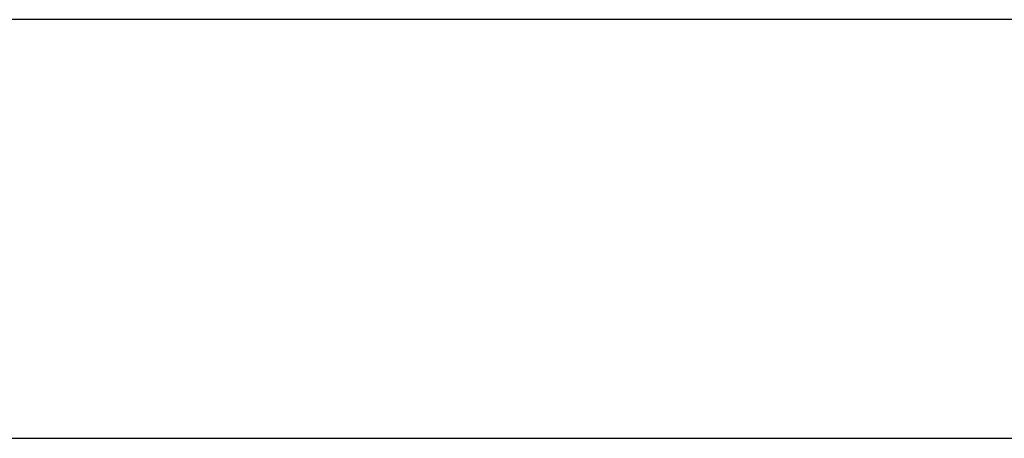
# Model space of a CAD drawing. Header units: metres. Extents: x 391.1 to 427.5, y 12.7 to 28.4.
# Tile 230 of 247: x 412.627 to 412.979, y 24.151 to 24.301. Entities that reach past the tile are written whole.
import ezdxf

# ---------------------------------------------------------------- set-up
doc = ezdxf.new("R2010")
doc.units = ezdxf.units.M
doc.layers.add('A-WALL-____-MCUT', color=7, linetype='Continuous', lineweight=25)
doc.layers.add('A-WALL-____-OTLN', color=7, linetype='Continuous', lineweight=25)

# ---------------------------------------------------------------- blocks, each defined once
blk = doc.blocks.new('Family - Evans P-1-153476-01_PCI_PS1')
at = {"layer": 'A-WALL-____-MCUT', "color": 253, "true_color": 0xaaaaaa}
for p, q in [((6.06326, 0.15), (0, 0.15)), ((0, 0), (6.06326, 0))]:
    blk.add_line(p, q, dxfattribs=at)
at = {"layer": 'A-WALL-____-OTLN', "color": 253, "true_color": 0xaaaaaa}
for p, q in [((6.06326, 0.15), (0, 0.15)), ((0, 0), (6.06326, 0))]:
    blk.add_line(p, q, dxfattribs=at)
at = {"layer": 'A-WALL-____-OTLN', "color": 253, "lineweight": 18, "true_color": 0xaaaaaa}
blk.add_line((0, 0), (6.06326, 0), dxfattribs=at)
blk = doc.blocks.new('LONDR55-XX_ZZ-ARQ-CAA-M3D-Londres55_ifc-1-01_PCI_PS1')
at = {"layer": 'A-WALL-____-OTLN', "color": 253, "lineweight": 18, "true_color": 0xaaaaaa, "rotation": 180}
blk.add_blockref('Family - Evans P-1-153476-01_PCI_PS1', (414.15645, 24.30074), dxfattribs=at)

msp = doc.modelspace()

# ---------------------------------------------------------------- block references
at = {"lineweight": 5}
msp.add_blockref('LONDR55-XX_ZZ-ARQ-CAA-M3D-Londres55_ifc-1-01_PCI_PS1', (0, 0), dxfattribs=at)

doc.saveas('drawing.dxf')
